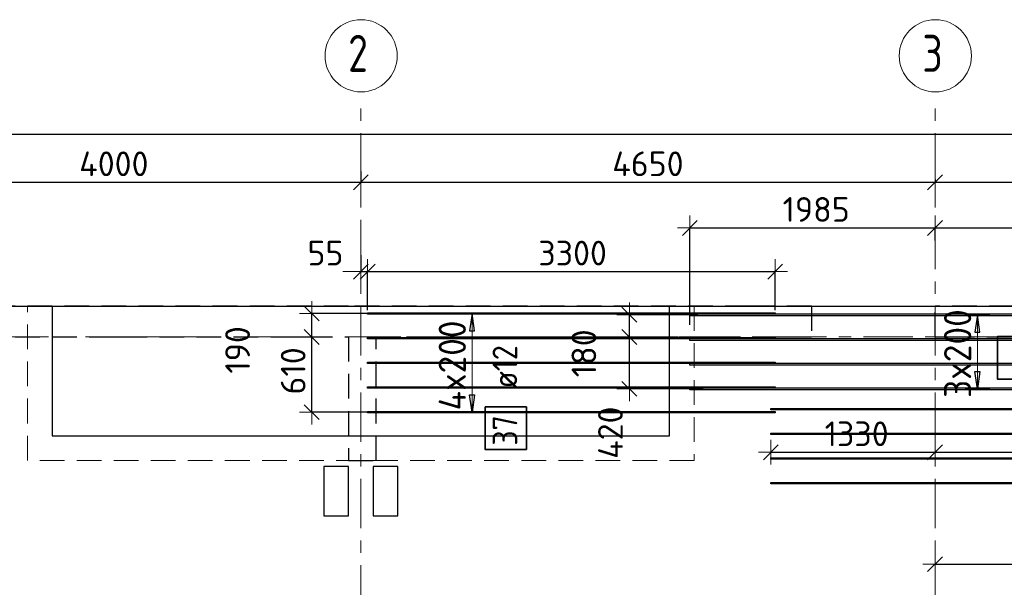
# Model space of a CAD drawing. Header units: metres. Extents: x -38 to 100, y -15 to 19.
# Tile 10 of 63: x 1.74 to 9.71, y 14.37 to 18.97. Entities that reach past the tile are written whole.
import ezdxf

# ---------------------------------------------------------------- set-up
doc = ezdxf.new("R2010")
doc.units = ezdxf.units.M
doc.header["$PDMODE"] = 65
for name, pattern in [('______11', [0.5, 0.4, -0.05, 0, -0.05]), ('______2', [0.27, 0.2, -0.07]), ('______5', [1.1, 0.8, -0.1, 0.1, -0.1])]:
    doc.linetypes.add(name, pattern=pattern)
for name, color, linetype, lineweight in [('XR$2$Осевая линия (1)', 7, '______5', 13), ('XR$2$Размерная линия (1)', 7, 'Continuous', 13), ('XR$3$Перекрытие (1)', 7, 'Continuous', 35), ('XR$3$Перекрытие (2)', 7, 'Continuous', 35), ('XR$3$Размерная линия (1)', 7, 'Continuous', 13), ('XR$5$Стена (1)', 7, 'Continuous', 35)]:
    doc.layers.add(name, color=color, linetype=linetype, lineweight=lineweight)
doc.layers.add('XR$3$Арм.стержн.Доп. Арм верхн.зоны Х', color=7, linetype='Continuous', lineweight=35, true_color=0x8c8cff)
doc.styles.add('ISOCPEUR', font='txt')
doc.dimstyles.new('DIMSTYLE_3', dxfattribs={"dimtxt": 0.2, "dimasz": 0.2, "dimexe": 0, "dimexo": 0, "dimgap": 0.1, "dimtad": 2, "dimdec": 0, "dimlfac": 1000, "dimrnd": 5, "dimzin": 12, "dimdsep": 46, "dimtxsty": 'ISOCPEUR', "dimblk1": 'ALL_ML_STRICH', "dimblk2": 'ALL_ML_STRICH', "dimsah": 1, "dimcen": 0, "dimclrd": 7, "dimclre": 256, "dimclrt": 7, "dimadec": 0, "dimazin": 0, "dimtfac": 1, "dimtdec": 0, "dimtix": 1, "dimtmove": 2, "dimatfit": 3, "dimfxl": 0, "dimtzin": 0, "dimlwd": 0, "dimlwe": -3, "dimarcsym": 0})
doc.dimstyles.new('DIMSTYLE_6', dxfattribs={"dimtxt": 0.2, "dimasz": 0.2, "dimexe": 0, "dimexo": 0, "dimgap": 0.1, "dimtad": 2, "dimdec": 0, "dimlfac": 1000, "dimrnd": 5, "dimzin": 12, "dimdsep": 46, "dimtxsty": 'ISOCPEUR', "dimblk1": 'ALL_ML_STRICH', "dimblk2": 'ALL_ML_STRICH', "dimsah": 1, "dimcen": 0, "dimclrd": 7, "dimclre": 256, "dimclrt": 7, "dimadec": 0, "dimazin": 0, "dimtfac": 1, "dimtdec": 0, "dimtix": 1, "dimtmove": 2, "dimatfit": 3, "dimfxl": 0, "dimtvp": 1.2, "dimtzin": 0, "dimlwd": 0, "dimlwe": -3, "dimarcsym": 0})

# ---------------------------------------------------------------- blocks, each defined once
blk = doc.blocks.new('ALL_ML_STRICH')
at = {"color": 0, "linetype": 'ByBlock', "lineweight": -2}
for p, q in [((0, -0.5), (0, 0.5)), ((-1, 0), (0.5, 0)), ((-0.3, -0.3), (0.3, 0.3))]:
    blk.add_line(p, q, dxfattribs=at)
blk = doc.blocks.new('*D19')
at = {"layer": 'DEFPOINTS', "color": 7, "linetype": 'Continuous', "lineweight": 13, "transparency": 33554687}
for p in [(0.5, 18.0429), (0.5, 17.9468), (61.6, 17.1197)]:
    blk.add_point(p, dxfattribs=at)
at = {"layer": 'XR$2$Размерная линия (1)', "color": 9, "linetype": 'Continuous', "lineweight": -2, "true_color": 0xc7c7c7, "transparency": 33554687}
for p, q in [((0.5, 17.9668), (0.5, 18.0429)), ((61.6, 17.1397), (61.6, 18.0429))]:
    blk.add_line(p, q, dxfattribs=at)
at = {"layer": 'XR$2$Размерная линия (1)', "color": 7, "linetype": 'Continuous', "lineweight": -2, "transparency": 33554687}
blk.add_line((0.5, 18.0429), (61.6, 18.0429), dxfattribs=at)
at = {"layer": 'XR$2$Размерная линия (1)', "color": 7, "linetype": 'Continuous', "lineweight": 13, "transparency": 33554687, "xscale": 0.2, "yscale": 0.2, "zscale": 0.2, "rotation": 180}
blk.add_blockref('ALL_ML_STRICH', (0.5, 18.0429), dxfattribs=at)
at = {"layer": 'XR$2$Размерная линия (1)', "color": 7, "linetype": 'Continuous', "lineweight": 13, "transparency": 33554687, "xscale": 0.2, "yscale": 0.2, "zscale": 0.2}
blk.add_blockref('ALL_ML_STRICH', (61.6, 18.0429), dxfattribs=at)
at = {"layer": 'XR$2$Размерная линия (1)', "color": 7, "linetype": 'Continuous', "lineweight": 13, "transparency": 33554687, "insert": (31.1, 18.1929), "char_height": 0.2, "width": 1, "attachment_point": 5, "style": 'ISOCPEUR'}
blk.add_mtext('\\A1;{61100}', dxfattribs=at)
blk = doc.blocks.new('*D20')
at = {"layer": 'DEFPOINTS', "color": 7, "linetype": 'Continuous', "lineweight": 13, "transparency": 33554687}
for p in [(0.5, 17.7395), (4.5, 17.7612), (0.5, 17.6528)]:
    blk.add_point(p, dxfattribs=at)
at = {"layer": 'XR$2$Размерная линия (1)', "color": 9, "linetype": 'Continuous', "lineweight": -2, "true_color": 0xc7c7c7, "transparency": 33554687}
for p, q in [((0.5, 17.7195), (0.5, 17.6528)), ((4.5, 17.7412), (4.5, 17.6528))]:
    blk.add_line(p, q, dxfattribs=at)
at = {"layer": 'XR$2$Размерная линия (1)', "color": 7, "linetype": 'Continuous', "lineweight": -2, "transparency": 33554687}
blk.add_line((0.5, 17.6528), (4.5, 17.6528), dxfattribs=at)
at = {"layer": 'XR$2$Размерная линия (1)', "color": 7, "linetype": 'Continuous', "lineweight": 13, "transparency": 33554687, "xscale": 0.2, "yscale": 0.2, "zscale": 0.2, "rotation": 180}
blk.add_blockref('ALL_ML_STRICH', (0.5, 17.6528), dxfattribs=at)
at = {"layer": 'XR$2$Размерная линия (1)', "color": 7, "linetype": 'Continuous', "lineweight": 13, "transparency": 33554687, "xscale": 0.2, "yscale": 0.2, "zscale": 0.2}
blk.add_blockref('ALL_ML_STRICH', (4.5, 17.6528), dxfattribs=at)
at = {"layer": 'XR$2$Размерная линия (1)', "color": 7, "linetype": 'Continuous', "lineweight": 13, "transparency": 33554687, "insert": (2.5, 17.8028), "char_height": 0.2, "width": 0.8, "attachment_point": 5, "style": 'ISOCPEUR'}
blk.add_mtext('\\A1;{4000}', dxfattribs=at)
blk = doc.blocks.new('*D21')
at = {"layer": 'DEFPOINTS', "color": 7, "linetype": 'Continuous', "lineweight": 13, "transparency": 33554687}
for p in [(4.5, 17.7612), (4.5, 17.6528), (9.15, 17.6962)]:
    blk.add_point(p, dxfattribs=at)
at = {"layer": 'XR$2$Размерная линия (1)', "color": 9, "linetype": 'Continuous', "lineweight": -2, "true_color": 0xc7c7c7, "transparency": 33554687}
for p, q in [((4.5, 17.7412), (4.5, 17.6528)), ((9.15, 17.6762), (9.15, 17.6528))]:
    blk.add_line(p, q, dxfattribs=at)
at = {"layer": 'XR$2$Размерная линия (1)', "color": 7, "linetype": 'Continuous', "lineweight": -2, "transparency": 33554687}
blk.add_line((4.5, 17.6528), (9.15, 17.6528), dxfattribs=at)
at = {"layer": 'XR$2$Размерная линия (1)', "color": 7, "linetype": 'Continuous', "lineweight": 13, "transparency": 33554687, "xscale": 0.2, "yscale": 0.2, "zscale": 0.2, "rotation": 180}
blk.add_blockref('ALL_ML_STRICH', (4.5, 17.6528), dxfattribs=at)
at = {"layer": 'XR$2$Размерная линия (1)', "color": 7, "linetype": 'Continuous', "lineweight": 13, "transparency": 33554687, "xscale": 0.2, "yscale": 0.2, "zscale": 0.2}
blk.add_blockref('ALL_ML_STRICH', (9.15, 17.6528), dxfattribs=at)
at = {"layer": 'XR$2$Размерная линия (1)', "color": 7, "linetype": 'Continuous', "lineweight": 13, "transparency": 33554687, "insert": (6.825, 17.8028), "char_height": 0.2, "width": 0.8, "attachment_point": 5, "style": 'ISOCPEUR'}
blk.add_mtext('\\A1;{4650}', dxfattribs=at)
blk = doc.blocks.new('*D22')
at = {"layer": 'DEFPOINTS', "color": 7, "linetype": 'Continuous', "lineweight": 13, "transparency": 33554687}
for p in [(9.15, 17.6962), (9.15, 17.6528), (12.6, 17.6312)]:
    blk.add_point(p, dxfattribs=at)
at = {"layer": 'XR$2$Размерная линия (1)', "color": 9, "linetype": 'Continuous', "lineweight": -2, "true_color": 0xc7c7c7, "transparency": 33554687}
for p, q in [((9.15, 17.6762), (9.15, 17.6528)), ((12.6, 17.6512), (12.6, 17.6528))]:
    blk.add_line(p, q, dxfattribs=at)
at = {"layer": 'XR$2$Размерная линия (1)', "color": 7, "linetype": 'Continuous', "lineweight": -2, "transparency": 33554687}
blk.add_line((9.15, 17.6528), (12.6, 17.6528), dxfattribs=at)
at = {"layer": 'XR$2$Размерная линия (1)', "color": 7, "linetype": 'Continuous', "lineweight": 13, "transparency": 33554687, "xscale": 0.2, "yscale": 0.2, "zscale": 0.2, "rotation": 180}
blk.add_blockref('ALL_ML_STRICH', (9.15, 17.6528), dxfattribs=at)
at = {"layer": 'XR$2$Размерная линия (1)', "color": 7, "linetype": 'Continuous', "lineweight": 13, "transparency": 33554687, "xscale": 0.2, "yscale": 0.2, "zscale": 0.2}
blk.add_blockref('ALL_ML_STRICH', (12.6, 17.6528), dxfattribs=at)
at = {"layer": 'XR$2$Размерная линия (1)', "color": 7, "linetype": 'Continuous', "lineweight": 13, "transparency": 33554687, "insert": (10.875, 17.8028), "char_height": 0.2, "width": 0.8, "attachment_point": 5, "style": 'ISOCPEUR'}
blk.add_mtext('\\A1;{3450}', dxfattribs=at)
blk = doc.blocks.new('*D83')
at = {"layer": 'DEFPOINTS', "color": 7, "linetype": 'Continuous', "lineweight": 13, "transparency": 33554687}
for p in [(4.5, 17.0815), (4.5, 16.9295), (4.5551, 16.596)]:
    blk.add_point(p, dxfattribs=at)
at = {"layer": 'XR$3$Размерная линия (1)', "color": 9, "linetype": 'Continuous', "lineweight": -2, "true_color": 0xc7c7c7, "transparency": 33554687}
for p, q in [((4.5, 17.0615), (4.5, 16.9295)), ((4.5551, 16.616), (4.5551, 16.9295))]:
    blk.add_line(p, q, dxfattribs=at)
at = {"layer": 'XR$3$Размерная линия (1)', "color": 7, "linetype": 'Continuous', "lineweight": -2, "transparency": 33554687}
blk.add_line((4.5, 16.9295), (4.5551, 16.9295), dxfattribs=at)
at = {"layer": 'XR$3$Размерная линия (1)', "color": 7, "linetype": 'Continuous', "lineweight": 13, "transparency": 33554687, "xscale": 0.2, "yscale": 0.2, "zscale": 0.2}
blk.add_blockref('ALL_ML_STRICH', (4.5551, 16.9295), dxfattribs=at)
at = {"layer": 'XR$3$Размерная линия (1)', "color": 7, "linetype": 'Continuous', "lineweight": 13, "transparency": 33554687, "xscale": 0.2, "yscale": 0.2, "zscale": 0.2, "rotation": 180}
blk.add_blockref('ALL_ML_STRICH', (4.5, 16.9295), dxfattribs=at)
at = {"layer": 'XR$3$Размерная линия (1)', "color": 7, "linetype": 'Continuous', "lineweight": 13, "transparency": 33554687, "insert": (4.2138, 17.0792), "char_height": 0.2, "width": 0.4, "attachment_point": 5, "style": 'ISOCPEUR'}
blk.add_mtext('\\A1;{55}', dxfattribs=at)
blk = doc.blocks.new('*D84')
at = {"layer": 'DEFPOINTS', "color": 7, "linetype": 'Continuous', "lineweight": 13, "transparency": 33554687}
for p in [(4.5551, 16.9295), (4.5551, 16.596), (7.8551, 16.596)]:
    blk.add_point(p, dxfattribs=at)
at = {"layer": 'XR$3$Размерная линия (1)', "color": 9, "linetype": 'Continuous', "lineweight": -2, "true_color": 0xc7c7c7, "transparency": 33554687}
for p, q in [((4.5551, 16.616), (4.5551, 16.9295)), ((7.8551, 16.616), (7.8551, 16.9295))]:
    blk.add_line(p, q, dxfattribs=at)
at = {"layer": 'XR$3$Размерная линия (1)', "color": 7, "linetype": 'Continuous', "lineweight": -2, "transparency": 33554687}
blk.add_line((4.5551, 16.9295), (7.8551, 16.9295), dxfattribs=at)
at = {"layer": 'XR$3$Размерная линия (1)', "color": 7, "linetype": 'Continuous', "lineweight": 13, "transparency": 33554687, "xscale": 0.2, "yscale": 0.2, "zscale": 0.2, "rotation": 180}
blk.add_blockref('ALL_ML_STRICH', (4.5551, 16.9295), dxfattribs=at)
at = {"layer": 'XR$3$Размерная линия (1)', "color": 7, "linetype": 'Continuous', "lineweight": 13, "transparency": 33554687, "xscale": 0.2, "yscale": 0.2, "zscale": 0.2}
blk.add_blockref('ALL_ML_STRICH', (7.8551, 16.9295), dxfattribs=at)
at = {"layer": 'XR$3$Размерная линия (1)', "color": 7, "linetype": 'Continuous', "lineweight": 13, "transparency": 33554687, "insert": (6.2151, 17.0795), "char_height": 0.2, "width": 0.8, "attachment_point": 5, "style": 'ISOCPEUR'}
blk.add_mtext('\\A1;{3300}', dxfattribs=at)
blk = doc.blocks.new('*D85')
at = {"layer": 'DEFPOINTS', "color": 7, "linetype": 'Continuous', "lineweight": 13, "transparency": 33554687}
for p in [(7.165, 17.2831), (9.15, 17.1617), (7.165, 16.4786)]:
    blk.add_point(p, dxfattribs=at)
at = {"layer": 'XR$3$Размерная линия (1)', "color": 9, "linetype": 'Continuous', "lineweight": -2, "true_color": 0xc7c7c7, "transparency": 33554687}
for p, q in [((7.165, 16.4986), (7.165, 17.2831)), ((9.15, 17.1817), (9.15, 17.2831))]:
    blk.add_line(p, q, dxfattribs=at)
at = {"layer": 'XR$3$Размерная линия (1)', "color": 7, "linetype": 'Continuous', "lineweight": -2, "transparency": 33554687}
blk.add_line((7.165, 17.2831), (9.15, 17.2831), dxfattribs=at)
at = {"layer": 'XR$3$Размерная линия (1)', "color": 7, "linetype": 'Continuous', "lineweight": 13, "transparency": 33554687, "xscale": 0.2, "yscale": 0.2, "zscale": 0.2, "rotation": 180}
blk.add_blockref('ALL_ML_STRICH', (7.165, 17.2831), dxfattribs=at)
at = {"layer": 'XR$3$Размерная линия (1)', "color": 7, "linetype": 'Continuous', "lineweight": 13, "transparency": 33554687, "xscale": 0.2, "yscale": 0.2, "zscale": 0.2}
blk.add_blockref('ALL_ML_STRICH', (9.15, 17.2831), dxfattribs=at)
at = {"layer": 'XR$3$Размерная линия (1)', "color": 7, "linetype": 'Continuous', "lineweight": 13, "transparency": 33554687, "insert": (8.1875, 17.4331), "char_height": 0.2, "width": 0.8, "attachment_point": 5, "style": 'ISOCPEUR'}
blk.add_mtext('\\A1;{1985}', dxfattribs=at)
blk = doc.blocks.new('*D86')
at = {"layer": 'DEFPOINTS', "color": 7, "linetype": 'Continuous', "lineweight": 13, "transparency": 33554687}
for p in [(9.15, 17.2831), (9.15, 17.1617), (13.015, 16.4883)]:
    blk.add_point(p, dxfattribs=at)
at = {"layer": 'XR$3$Размерная линия (1)', "color": 9, "linetype": 'Continuous', "lineweight": -2, "true_color": 0xc7c7c7, "transparency": 33554687}
for p, q in [((9.15, 17.1817), (9.15, 17.2831)), ((13.015, 16.5083), (13.015, 17.2831))]:
    blk.add_line(p, q, dxfattribs=at)
at = {"layer": 'XR$3$Размерная линия (1)', "color": 7, "linetype": 'Continuous', "lineweight": -2, "transparency": 33554687}
blk.add_line((9.15, 17.2831), (13.015, 17.2831), dxfattribs=at)
at = {"layer": 'XR$3$Размерная линия (1)', "color": 7, "linetype": 'Continuous', "lineweight": 13, "transparency": 33554687, "xscale": 0.2, "yscale": 0.2, "zscale": 0.2, "rotation": 180}
blk.add_blockref('ALL_ML_STRICH', (9.15, 17.2831), dxfattribs=at)
at = {"layer": 'XR$3$Размерная линия (1)', "color": 7, "linetype": 'Continuous', "lineweight": 13, "transparency": 33554687, "xscale": 0.2, "yscale": 0.2, "zscale": 0.2}
blk.add_blockref('ALL_ML_STRICH', (13.015, 17.2831), dxfattribs=at)
at = {"layer": 'XR$3$Размерная линия (1)', "color": 7, "linetype": 'Continuous', "lineweight": 13, "transparency": 33554687, "insert": (11.0925, 17.4331), "char_height": 0.2, "width": 0.8, "attachment_point": 5, "style": 'ISOCPEUR'}
blk.add_mtext('\\A1;{3865}', dxfattribs=at)
blk = doc.blocks.new('*D89')
at = {"layer": 'DEFPOINTS', "color": 7, "linetype": 'Continuous', "lineweight": 13, "transparency": 33554687}
for p in [(9.15, 14.5595), (9.15, 14.5339), (11.0681, 14.5153)]:
    blk.add_point(p, dxfattribs=at)
at = {"layer": 'XR$3$Размерная линия (1)', "color": 9, "linetype": 'Continuous', "lineweight": -2, "true_color": 0xc7c7c7, "transparency": 33554687}
for p, q in [((9.15, 14.5539), (9.15, 14.5595)), ((11.0681, 14.5353), (11.0681, 14.5595))]:
    blk.add_line(p, q, dxfattribs=at)
at = {"layer": 'XR$3$Размерная линия (1)', "color": 7, "linetype": 'Continuous', "lineweight": -2, "transparency": 33554687}
blk.add_line((9.15, 14.5595), (11.0681, 14.5595), dxfattribs=at)
at = {"layer": 'XR$3$Размерная линия (1)', "color": 7, "linetype": 'Continuous', "lineweight": 13, "transparency": 33554687, "xscale": 0.2, "yscale": 0.2, "zscale": 0.2, "rotation": 180}
blk.add_blockref('ALL_ML_STRICH', (9.15, 14.5595), dxfattribs=at)
at = {"layer": 'XR$3$Размерная линия (1)', "color": 7, "linetype": 'Continuous', "lineweight": 13, "transparency": 33554687, "xscale": 0.2, "yscale": 0.2, "zscale": 0.2}
blk.add_blockref('ALL_ML_STRICH', (11.0681, 14.5595), dxfattribs=at)
at = {"layer": 'XR$3$Размерная линия (1)', "color": 7, "linetype": 'Continuous', "lineweight": 13, "transparency": 33554687, "insert": (10.1391, 14.7095), "char_height": 0.2, "width": 0.8, "attachment_point": 5, "style": 'ISOCPEUR'}
blk.add_mtext('\\A1;{1920}', dxfattribs=at)
blk = doc.blocks.new('*D91')
at = {"layer": 'DEFPOINTS', "color": 7, "linetype": 'Continuous', "lineweight": 13, "transparency": 33554687}
for p in [(7.8205, 15.5153), (9.15, 15.5002), (7.8205, 15.4654)]:
    blk.add_point(p, dxfattribs=at)
at = {"layer": 'XR$3$Размерная линия (1)', "color": 9, "linetype": 'Continuous', "lineweight": -2, "true_color": 0xc7c7c7, "transparency": 33554687}
for p, q in [((7.8205, 15.4654), (7.8205, 15.4654)), ((9.15, 15.4654), (9.15, 15.4654))]:
    blk.add_line(p, q, dxfattribs=at)
at = {"layer": 'XR$3$Размерная линия (1)', "color": 7, "linetype": 'Continuous', "lineweight": -2, "transparency": 33554687}
blk.add_line((7.8205, 15.4654), (9.15, 15.4654), dxfattribs=at)
at = {"layer": 'XR$3$Размерная линия (1)', "color": 7, "linetype": 'Continuous', "lineweight": 13, "transparency": 33554687, "xscale": 0.2, "yscale": 0.2, "zscale": 0.2, "rotation": 180}
blk.add_blockref('ALL_ML_STRICH', (7.8205, 15.4654), dxfattribs=at)
at = {"layer": 'XR$3$Размерная линия (1)', "color": 7, "linetype": 'Continuous', "lineweight": 13, "transparency": 33554687, "xscale": 0.2, "yscale": 0.2, "zscale": 0.2}
blk.add_blockref('ALL_ML_STRICH', (9.15, 15.4654), dxfattribs=at)
at = {"layer": 'XR$3$Размерная линия (1)', "color": 7, "linetype": 'Continuous', "lineweight": 13, "transparency": 33554687, "insert": (8.5152, 15.6154), "char_height": 0.2, "width": 0.8, "attachment_point": 5, "style": 'ISOCPEUR'}
blk.add_mtext('\\A1;{1330}', dxfattribs=at)
blk = doc.blocks.new('*D92')
at = {"layer": 'DEFPOINTS', "color": 7, "linetype": 'Continuous', "lineweight": 13, "transparency": 33554687}
for p in [(9.15, 15.5002), (13.6705, 15.5153), (9.15, 15.4654)]:
    blk.add_point(p, dxfattribs=at)
at = {"layer": 'XR$3$Размерная линия (1)', "color": 9, "linetype": 'Continuous', "lineweight": -2, "true_color": 0xc7c7c7, "transparency": 33554687}
for p, q in [((9.15, 15.4654), (9.15, 15.4654)), ((13.6705, 15.4654), (13.6705, 15.4654))]:
    blk.add_line(p, q, dxfattribs=at)
at = {"layer": 'XR$3$Размерная линия (1)', "color": 7, "linetype": 'Continuous', "lineweight": -2, "transparency": 33554687}
blk.add_line((9.15, 15.4654), (13.6705, 15.4654), dxfattribs=at)
at = {"layer": 'XR$3$Размерная линия (1)', "color": 7, "linetype": 'Continuous', "lineweight": 13, "transparency": 33554687, "xscale": 0.2, "yscale": 0.2, "zscale": 0.2, "rotation": 180}
blk.add_blockref('ALL_ML_STRICH', (9.15, 15.4654), dxfattribs=at)
at = {"layer": 'XR$3$Размерная линия (1)', "color": 7, "linetype": 'Continuous', "lineweight": 13, "transparency": 33554687, "xscale": 0.2, "yscale": 0.2, "zscale": 0.2}
blk.add_blockref('ALL_ML_STRICH', (13.6705, 15.4654), dxfattribs=at)
at = {"layer": 'XR$3$Размерная линия (1)', "color": 7, "linetype": 'Continuous', "lineweight": 13, "transparency": 33554687, "insert": (11.4102, 15.6154), "char_height": 0.2, "width": 0.8, "attachment_point": 5, "style": 'ISOCPEUR'}
blk.add_mtext('\\A1;{4520}', dxfattribs=at)
blk = doc.blocks.new('*D93')
at = {"layer": 'DEFPOINTS', "color": 7, "linetype": 'Continuous', "lineweight": 13, "transparency": 33554687}
for p in [(3.9379, 16.4), (4.1021, 15.79), (4.8272, 15.79)]:
    blk.add_point(p, dxfattribs=at)
at = {"layer": 'XR$3$Размерная линия (1)', "color": 9, "linetype": 'Continuous', "lineweight": -2, "true_color": 0xc7c7c7, "transparency": 33554687}
for p, q in [((3.9579, 16.4), (4.1021, 16.4)), ((4.8072, 15.79), (4.1021, 15.79))]:
    blk.add_line(p, q, dxfattribs=at)
at = {"layer": 'XR$3$Размерная линия (1)', "color": 7, "linetype": 'Continuous', "lineweight": -2, "transparency": 33554687}
blk.add_line((4.1021, 15.79), (4.1021, 16.4), dxfattribs=at)
at = {"layer": 'XR$3$Размерная линия (1)', "color": 7, "linetype": 'Continuous', "lineweight": 13, "transparency": 33554687, "xscale": 0.2, "yscale": 0.2, "zscale": 0.2}
for p, rotation in [((4.1021, 16.4), 90), ((4.1021, 15.79), 270)]:
    blk.add_blockref('ALL_ML_STRICH', p, dxfattribs=dict(at, rotation=rotation))
at = {"layer": 'XR$3$Размерная линия (1)', "color": 7, "linetype": 'Continuous', "lineweight": 13, "transparency": 33554687, "insert": (3.9521, 16.125), "char_height": 0.2, "width": 0.6, "attachment_point": 5, "rotation": 90, "style": 'ISOCPEUR'}
blk.add_mtext('\\A1;{610}', dxfattribs=at)
blk = doc.blocks.new('*D94')
at = {"layer": 'DEFPOINTS', "color": 7, "linetype": 'Continuous', "lineweight": 13, "transparency": 33554687}
for p in [(4.7588, 16.59), (3.9379, 16.4), (4.1021, 16.4)]:
    blk.add_point(p, dxfattribs=at)
at = {"layer": 'XR$3$Размерная линия (1)', "color": 9, "linetype": 'Continuous', "lineweight": -2, "true_color": 0xc7c7c7, "transparency": 33554687}
for p, q in [((4.7388, 16.59), (4.1021, 16.59)), ((3.9579, 16.4), (4.1021, 16.4))]:
    blk.add_line(p, q, dxfattribs=at)
at = {"layer": 'XR$3$Размерная линия (1)', "color": 7, "linetype": 'Continuous', "lineweight": -2, "transparency": 33554687}
blk.add_line((4.1021, 16.4), (4.1021, 16.59), dxfattribs=at)
at = {"layer": 'XR$3$Размерная линия (1)', "color": 7, "linetype": 'Continuous', "lineweight": 13, "transparency": 33554687, "xscale": 0.2, "yscale": 0.2, "zscale": 0.2}
for p, rotation in [((4.1021, 16.59), 90), ((4.1021, 16.4), 270)]:
    blk.add_blockref('ALL_ML_STRICH', p, dxfattribs=dict(at, rotation=rotation))
at = {"layer": 'XR$3$Размерная линия (1)', "color": 7, "linetype": 'Continuous', "lineweight": 13, "transparency": 33554687, "insert": (3.5021, 16.295), "char_height": 0.2, "width": 0.6, "attachment_point": 5, "rotation": 90, "style": 'ISOCPEUR'}
blk.add_mtext('\\A1;{190}', dxfattribs=at)
blk = doc.blocks.new('*D160')
at = {"layer": 'DEFPOINTS', "color": 7, "linetype": 'Continuous', "lineweight": 13, "transparency": 33554687}
for p in [(5.2558, 16.4), (6.6746, 15.98), (7.2928, 15.98)]:
    blk.add_point(p, dxfattribs=at)
at = {"layer": 'XR$3$Размерная линия (1)', "color": 9, "linetype": 'Continuous', "lineweight": -2, "true_color": 0xc7c7c7, "transparency": 33554687}
for p, q in [((5.2758, 16.4), (6.6746, 16.4)), ((7.2728, 15.98), (6.6746, 15.98))]:
    blk.add_line(p, q, dxfattribs=at)
at = {"layer": 'XR$3$Размерная линия (1)', "color": 7, "linetype": 'Continuous', "lineweight": -2, "transparency": 33554687}
blk.add_line((6.6746, 15.98), (6.6746, 16.4), dxfattribs=at)
at = {"layer": 'XR$3$Размерная линия (1)', "color": 7, "linetype": 'Continuous', "lineweight": 13, "transparency": 33554687, "xscale": 0.2, "yscale": 0.2, "zscale": 0.2}
for p, rotation in [((6.6746, 16.4), 90), ((6.6746, 15.98), 270)]:
    blk.add_blockref('ALL_ML_STRICH', p, dxfattribs=dict(at, rotation=rotation))
at = {"layer": 'XR$3$Размерная линия (1)', "color": 7, "linetype": 'Continuous', "lineweight": 13, "transparency": 33554687, "insert": (6.5215, 15.6241), "char_height": 0.2, "width": 0.6, "attachment_point": 5, "rotation": 90, "style": 'ISOCPEUR'}
blk.add_mtext('\\A1;{420}', dxfattribs=at)
blk = doc.blocks.new('*D161')
at = {"layer": 'DEFPOINTS', "color": 7, "linetype": 'Continuous', "lineweight": 13, "transparency": 33554687}
for p in [(7.2499, 16.58), (5.2558, 16.4), (6.6746, 16.4)]:
    blk.add_point(p, dxfattribs=at)
at = {"layer": 'XR$3$Размерная линия (1)', "color": 9, "linetype": 'Continuous', "lineweight": -2, "true_color": 0xc7c7c7, "transparency": 33554687}
for p, q in [((7.2299, 16.58), (6.6746, 16.58)), ((5.2758, 16.4), (6.6746, 16.4))]:
    blk.add_line(p, q, dxfattribs=at)
at = {"layer": 'XR$3$Размерная линия (1)', "color": 7, "linetype": 'Continuous', "lineweight": -2, "transparency": 33554687}
blk.add_line((6.6746, 16.4), (6.6746, 16.58), dxfattribs=at)
at = {"layer": 'XR$3$Размерная линия (1)', "color": 7, "linetype": 'Continuous', "lineweight": 13, "transparency": 33554687, "xscale": 0.2, "yscale": 0.2, "zscale": 0.2}
for p, rotation in [((6.6746, 16.58), 90), ((6.6746, 16.4), 270)]:
    blk.add_blockref('ALL_ML_STRICH', p, dxfattribs=dict(at, rotation=rotation))
at = {"layer": 'XR$3$Размерная линия (1)', "color": 7, "linetype": 'Continuous', "lineweight": 13, "transparency": 33554687, "insert": (6.3066, 16.2674), "char_height": 0.2, "width": 0.6, "attachment_point": 5, "rotation": 90, "style": 'ISOCPEUR'}
blk.add_mtext('\\A1;{180}', dxfattribs=at)

msp = doc.modelspace()

# ---------------------------------------------------------------- linework, layer by layer
at = {"layer": 'XR$2$Осевая линия (1)', "color": 253, "linetype": '______11', "lineweight": 13, "true_color": 0xa0a0a0, "transparency": 33554687}
for p, q in [((4.5, -2.65), (4.5, 18.35)), ((9.15, -2.65), (9.15, 18.35)), ((-2.63, 16.4), (62.6, 16.4))]:
    msp.add_line(p, q, dxfattribs=at)
at = {"layer": 'XR$2$Осевая линия (1)', "color": 7, "linetype": 'Continuous', "lineweight": 13, "transparency": 33554687}
for centre in [(4.5024, 18.6781), (9.1524, 18.6781)]:
    msp.add_circle(centre, 0.2924, dxfattribs=at)
at = {"layer": 'XR$3$Арм.стержн.Доп. Арм верхн.зоны Х', "color": 253, "linetype": 'Continuous', "lineweight": -3, "true_color": 0xa0a0a0, "transparency": 33554687}
for p, q in [((5.4008, 16.59), (5.3008, 16.59)), ((5.4008, 16.59), (5.5008, 16.59)), ((9.4931, 16.58), (9.3931, 16.58)), ((9.4931, 16.58), (9.5931, 16.58)), ((9.4931, 15.98), (9.3931, 15.98)), ((9.4931, 15.98), (9.5931, 15.98)), ((5.4008, 15.79), (5.3008, 15.79)), ((5.4008, 15.79), (5.5008, 15.79))]:
    msp.add_line(p, q, dxfattribs=at)
at = {"layer": 'XR$3$Арм.стержн.Доп. Арм верхн.зоны Х', "color": 7, "linetype": 'Continuous', "lineweight": 25, "transparency": 33554687}
for p, q in [((5.4008, 16.59), (5.3808, 16.45)), ((5.4208, 16.45), (5.4008, 16.59)), ((9.4931, 16.58), (9.4731, 16.44)), ((9.5131, 16.44), (9.4931, 16.58)), ((5.3808, 16.45), (5.4208, 16.45)), ((9.4731, 16.44), (9.5131, 16.44)), ((9.4931, 15.98), (9.4731, 16.12)), ((9.4731, 16.12), (9.5131, 16.12)), ((9.5131, 16.12), (9.4931, 15.98)), ((5.4008, 15.79), (5.3808, 15.93)), ((5.3808, 15.93), (5.4208, 15.93)), ((5.4208, 15.93), (5.4008, 15.79))]:
    msp.add_line(p, q, dxfattribs=at)
at = {"layer": 'XR$3$Арм.стержн.Доп. Арм верхн.зоны Х', "color": 7, "linetype": 'Continuous', "lineweight": 13, "transparency": 33554687}
for p, q in [((5.4008, 16.59), (5.4008, 16.59)), ((5.4008, 15.79), (5.4008, 16.59)), ((9.4931, 16.58), (9.4931, 16.58)), ((9.4931, 15.98), (9.4931, 16.58)), ((9.4931, 15.98), (9.4931, 15.98)), ((5.4008, 15.79), (5.4008, 15.79))]:
    msp.add_line(p, q, dxfattribs=at)
at = {"layer": 'XR$3$Арм.стержн.Доп. Арм верхн.зоны Х', "color": 34, "linetype": 'Continuous', "lineweight": 25, "transparency": 33554687}
for points in [[(7.8551, 16.584), (4.5551, 16.584), (4.5551, 16.596), (7.8551, 16.596), (7.8551, 16.584)], [(7.8551, 16.384), (4.5551, 16.384), (4.5551, 16.396), (7.8551, 16.396), (7.8551, 16.384)], [(7.8551, 16.184), (4.5551, 16.184), (4.5551, 16.196), (7.8551, 16.196), (7.8551, 16.184)], [(7.8551, 15.984), (4.5551, 15.984), (4.5551, 15.996), (7.8551, 15.996), (7.8551, 15.984)], [(7.8551, 15.784), (4.5551, 15.784), (4.5551, 15.796), (7.8551, 15.796), (7.8551, 15.784)], [(13.6705, 15.8093), (7.8205, 15.8093), (7.8205, 15.8213), (13.6705, 15.8213), (13.6705, 15.8093)], [(13.6705, 15.6093), (7.8205, 15.6093), (7.8205, 15.6213), (13.6705, 15.6213), (13.6705, 15.6093)], [(13.6705, 15.4093), (7.8205, 15.4093), (7.8205, 15.4213), (13.6705, 15.4213), (13.6705, 15.4093)], [(13.6705, 15.2093), (7.8205, 15.2093), (7.8205, 15.2213), (13.6705, 15.2213), (13.6705, 15.2093)]]:
    msp.add_lwpolyline(points, dxfattribs=at)
at = {"layer": 'XR$3$Арм.стержн.Доп. Арм верхн.зоны Х', "color": 7, "linetype": 'Continuous', "lineweight": 25, "transparency": 33554687}
for points in [[(13.015, 16.572), (7.165, 16.572), (7.165, 16.588), (13.015, 16.588), (13.015, 16.572)], [(13.015, 16.372), (7.165, 16.372), (7.165, 16.388), (13.015, 16.388), (13.015, 16.372)], [(13.015, 16.172), (7.165, 16.172), (7.165, 16.188), (13.015, 16.188), (13.015, 16.172)], [(13.015, 15.972), (7.165, 15.972), (7.165, 15.988), (13.015, 15.988), (13.015, 15.972)]]:
    msp.add_lwpolyline(points, dxfattribs=at)
at = {"layer": 'XR$3$Арм.стержн.Доп. Арм верхн.зоны Х', "color": 7, "linetype": 'Continuous', "lineweight": 35, "transparency": 33554687}
for points in [[(9.9894, 16.0573), (9.9894, 16.4039), (9.656, 16.4039), (9.656, 16.0573), (9.9894, 16.0573)], [(5.8406, 15.4871), (5.8406, 15.8337), (5.5073, 15.8337), (5.5073, 15.4871), (5.8406, 15.4871)]]:
    msp.add_lwpolyline(points, dxfattribs=at)
at = {"layer": 'XR$3$Перекрытие (1)', "color": 7, "linetype": 'Continuous', "lineweight": 25, "transparency": 33554687}
for p, q in [((0.25, 16.65), (2, 16.65)), ((2, 16.65), (2, 15.6)), ((7, 15.6), (7, 16.65)), ((7, 16.65), (16.3, 16.65)), ((2, 15.6), (7, 15.6)), ((4.2, 15.35), (4.2, 14.95)), ((4.4, 15.35), (4.2, 15.35)), ((4.4, 14.95), (4.4, 15.35)), ((4.6, 15.35), (4.6, 14.95)), ((4.8, 15.35), (4.6, 15.35)), ((4.8, 14.95), (4.8, 15.35)), ((4.2, 14.95), (4.4, 14.95)), ((4.6, 14.95), (4.8, 14.95))]:
    msp.add_line(p, q, dxfattribs=at)
at = {"layer": 'XR$3$Перекрытие (2)', "color": 7, "linetype": '______2', "lineweight": 18, "transparency": 33554687}
for p, q in [((1.8, 15.4), (1.8, 16.65)), ((7.2, 16.65), (7.2, 15.4)), ((7.2, 15.4), (1.8, 15.4))]:
    msp.add_line(p, q, dxfattribs=at)
at = {"layer": 'XR$3$Перекрытие (2)', "color": 7, "linetype": 'Continuous', "lineweight": 25, "transparency": 33554687}
msp.add_line((2, 16.65), (7, 16.65), dxfattribs=at)
at = {"layer": 'XR$5$Стена (1)', "color": 253, "linetype": '______2', "lineweight": -3, "true_color": 0xa0a0a0, "transparency": 33554687}
for p, q in [((4.4, 16.65), (0.25, 16.65)), ((7.65, 16.65), (4.4, 16.65)), ((7.65, 16.65), (7.85, 16.65)), ((7.85, 16.65), (7.65, 16.65)), ((8.15, 16.65), (7.85, 16.65)), ((8.15, 16.65), (8.15, 16.4)), ((9.15, 16.4), (9.15, 16.65)), ((14.2896, 16.65), (9.15, 16.65)), ((0.5, 16.4), (2.45, 16.4)), ((2.45, 16.4), (2.57, 16.4)), ((2.57, 16.4), (4.4, 16.4)), ((4.4, 16.4), (4.4, 15.4)), ((4.625, 15.4), (4.625, 16.4)), ((4.625, 16.4), (6.055, 16.4)), ((6.055, 16.4), (6.175, 16.4)), ((6.175, 16.4), (7.83, 16.4)), ((7.83, 16.4), (7.95, 16.4)), ((7.95, 16.4), (8.15, 16.4)), ((9.15, 16.4), (9.27, 16.4)), ((9.27, 16.4), (10.88, 16.4)), ((4.4, 15.4), (4.52, 15.4)), ((4.4, 15.4), (4.625, 15.4))]:
    msp.add_line(p, q, dxfattribs=at)

# ---------------------------------------------------------------- texts
at = {"layer": 'XR$2$Осевая линия (1)', "color": 7, "linetype": 'Continuous', "lineweight": 13, "transparency": 33554687, "char_height": 0.3, "width": 0.326407, "attachment_point": 7, "style": 'ISOCPEUR'}
for s, insert in [('\\W0.78;2', (4.3974, 18.5476)), ('\\W0.78;3', (9.0474, 18.5476))]:
    msp.add_mtext(s, dxfattribs=dict(at, insert=insert))
at = {"layer": 'XR$3$Арм.стержн.Доп. Арм верхн.зоны Х', "color": 7, "linetype": 'Continuous', "lineweight": 13, "transparency": 33554687, "char_height": 0.22, "attachment_point": 7, "rotation": 90, "style": 'ISOCPEUR'}
for s, insert, width in [('\\W0.95;3x200', (9.4431, 15.906), 0.873359), ('\\W0.95;4x200', (5.3508, 15.805), 0.895564)]:
    msp.add_mtext(s, dxfattribs=dict(at, insert=insert, width=width))
at = {"layer": 'XR$3$Арм.стержн.Доп. Арм верхн.зоны Х', "color": 7, "linetype": 'Continuous', "lineweight": 25, "transparency": 33554687, "char_height": 0.2, "attachment_point": 7, "rotation": 90, "style": 'ISOCPEUR'}
for s, insert, width in [('\\W0.89; ø12 ', (5.7673, 15.8671), 0.749105), ('\\W0.87;37', (5.7673, 15.5204), 0.367208)]:
    msp.add_mtext(s, dxfattribs=dict(at, insert=insert, width=width))

# ---------------------------------------------------------------- dimensions: what is measured, and where the dimension line sits
at = {"layer": 'XR$2$Размерная линия (1)', "color": 7, "linetype": 'Continuous', "lineweight": 13, "transparency": 33554687}
for base, p1, p2, picture, middle in [((61.6, 18.0429), (0.5, 17.9668), (61.6, 17.1397), '*D19', (31.1, 18.1929)), ((4.5, 17.6528), (0.5, 17.7195), (4.5, 17.7412), '*D20', (2.5, 17.8028)), ((9.15, 17.6528), (4.5, 17.7412), (9.15, 17.6762), '*D21', (6.825, 17.8028)), ((12.6, 17.6528), (9.15, 17.6762), (12.6, 17.6512), '*D22', (10.875, 17.8028))]:
    dim = msp.add_linear_dim(base=base, p1=p1, p2=p2, dimstyle='DIMSTYLE_3', override={"dimpost": '<>', "dimclrd": 7, "dimclre": 9, "dimclrt": 7, "dimlwd": 0, "dimlwe": 65533}, dxfattribs=at)
    dim.commit()
    dim.dimension.update_dxf_attribs({"geometry": picture, "text_midpoint": middle, "dimtype": 160})
at = {"layer": 'XR$3$Размерная линия (1)', "color": 7, "linetype": 'Continuous', "lineweight": 13, "transparency": 33554687}
for base, p1, p2, dimstyle, picture, middle in [((9.15, 17.2831), (7.165, 16.4986), (9.15, 17.1817), 'DIMSTYLE_3', '*D85', (8.1875, 17.4331)), ((13.015, 17.2831), (9.15, 17.1817), (13.015, 16.5083), 'DIMSTYLE_3', '*D86', (11.0925, 17.4331)), ((4.5551, 16.9295), (4.5, 17.0615), (4.5551, 16.616), 'DIMSTYLE_6', '*D83', (4.2138, 17.0792)), ((7.8551, 16.9295), (4.5551, 16.616), (7.8551, 16.616), 'DIMSTYLE_3', '*D84', (6.2151, 17.0795)), ((9.15, 15.46537), (7.82049, 15.46537), (9.15, 15.46537), 'DIMSTYLE_3', '*D91', (8.51524, 15.61537)), ((13.67049, 15.46537), (9.15, 15.46537), (13.67049, 15.46537), 'DIMSTYLE_3', '*D92', (11.41024, 15.61537)), ((11.0681, 14.5595), (9.15, 14.5539), (11.0681, 14.5353), 'DIMSTYLE_3', '*D89', (10.1391, 14.7095))]:
    dim = msp.add_linear_dim(base=base, p1=p1, p2=p2, dimstyle=dimstyle, override={"dimpost": '<>', "dimclrd": 7, "dimclre": 9, "dimclrt": 7, "dimlwd": 0, "dimlwe": 65533}, dxfattribs=at)
    dim.commit()
    dim.dimension.update_dxf_attribs({"geometry": picture, "text_midpoint": middle, "dimtype": 160})
for base, p1, p2, dimstyle, picture, middle in [((4.1021, 16.59), (3.9579, 16.4), (4.7388, 16.59), 'DIMSTYLE_6', '*D94', (3.5021, 16.295)), ((6.6746, 16.58), (5.2758, 16.4), (7.2299, 16.58), 'DIMSTYLE_6', '*D161', (6.3066, 16.2674)), ((4.1021, 16.4), (4.8072, 15.79), (3.9579, 16.4), 'DIMSTYLE_3', '*D93', (3.9521, 16.125)), ((6.6746, 16.4), (7.2728, 15.98), (5.2758, 16.4), 'DIMSTYLE_6', '*D160', (6.5215, 15.6241))]:
    dim = msp.add_linear_dim(base=base, p1=p1, p2=p2, angle=90, dimstyle=dimstyle, override={"dimpost": '<>', "dimclrd": 7, "dimclre": 9, "dimclrt": 7, "dimlwd": 0, "dimlwe": 65533}, dxfattribs=at)
    dim.commit()
    dim.dimension.update_dxf_attribs({"geometry": picture, "text_midpoint": middle, "dimtype": 160})

doc.saveas('drawing.dxf')
